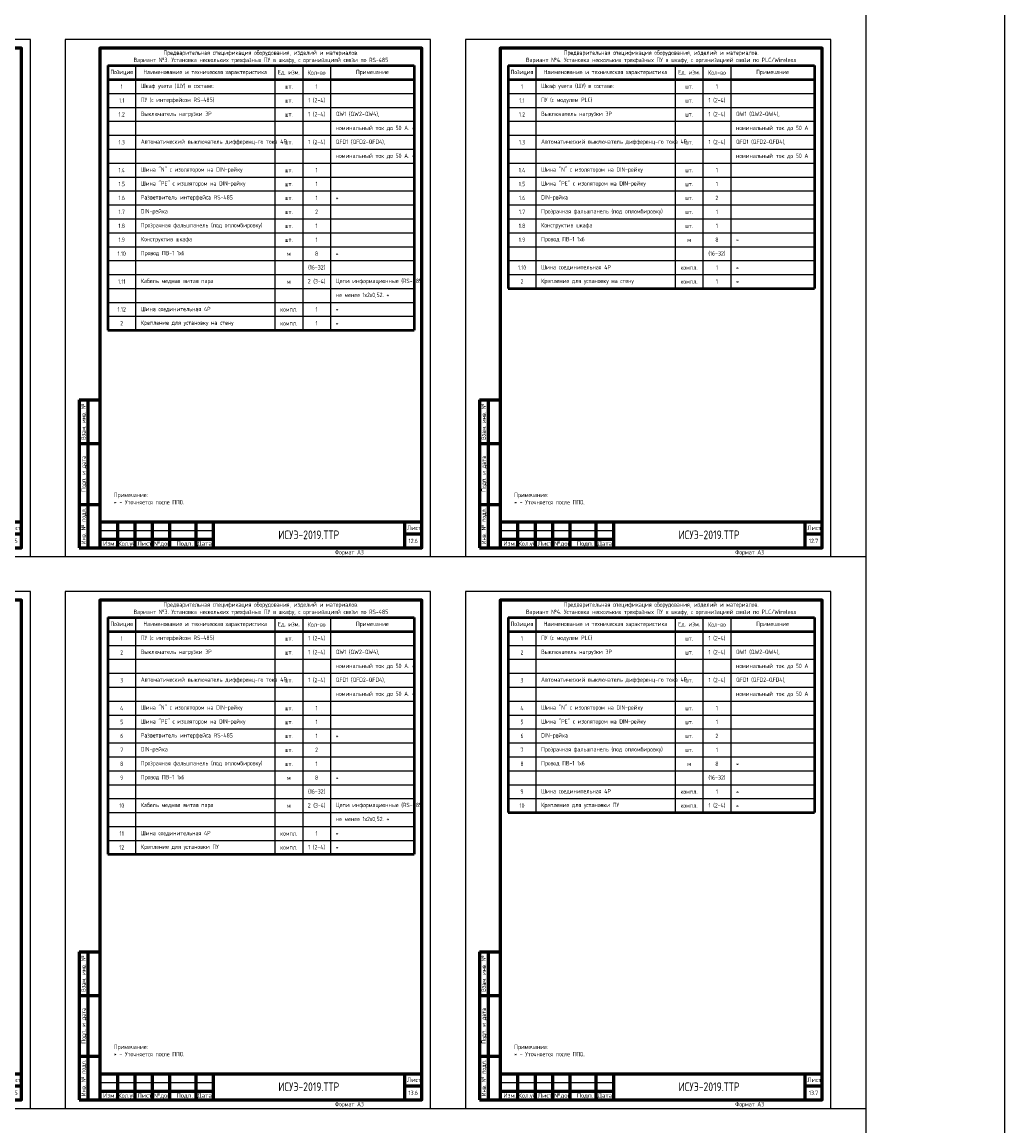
# Model space of a CAD drawing. Header units: millimetres. Extents: x -110 to 4101, y -10868 to 110.
# Tile 63 of 90: x 1555 to 2120, y -4121 to -3487. Entities that reach past the tile are written whole.
import ezdxf
from ezdxf.enums import TextEntityAlignment as Align

# ---------------------------------------------------------------- set-up
doc = ezdxf.new("R2010")
doc.units = ezdxf.units.MM
doc.layers.add('01.Вспомогательный_слой', color=1, linetype='Continuous', plot=False)
doc.layers.add('Формат', color=7, linetype='Continuous', lineweight=25)
doc.layers.add('Формат @ 1', color=7, linetype='Continuous', lineweight=25)
doc.styles.add('Формат', font='isocpeur.ttf')
doc.styles.add('ЭП', font='GOST.TTF')

# ---------------------------------------------------------------- blocks, each defined once
blk = doc.blocks.new('*U77')
at = {"layer": 'Формат', "color": 7, "linetype": 'Continuous', "lineweight": 60}
for p, q in [((8, 85), (20, 85)), ((8, 85), (8, 0)), ((13, 85), (13, 0)), ((8, 60), (20, 60)), ((8, 25), (20, 25)), ((20, 15), (205, 15)), ((20, 15), (20, 0)), ((30, 15), (30, 0)), ((40, 15), (40, 0)), ((50, 15), (50, 0)), ((60, 15), (60, 0)), ((75, 15), (75, 0)), ((85, 15), (85, 0)), ((195, 15), (195, 0)), ((195, 8), (205, 8)), ((8, 0), (20, 0)), ((20, 5), (85, 5))]:
    blk.add_line(p, q, dxfattribs=at)
at = {"layer": 'Формат', "color": 7, "linetype": 'Continuous', "lineweight": 25}
blk.add_line((20, 10), (85, 10), dxfattribs=at)
blk.add_lwpolyline([(0, -5), (210, -5), (210, 292), (0, 292)], close=True, dxfattribs=at)
at = {"layer": 'Формат', "color": 7, "linetype": 'Continuous', "lineweight": 60}
blk.add_lwpolyline([(20, 0), (205, 0), (205, 287), (20, 287)], close=True, dxfattribs=at)
at = {"layer": 'Формат', "color": 7, "linetype": 'Continuous', "lineweight": 25, "style": 'ЭП'}
for s, p in [('Взам. инв. №', (10.5, 72.5)), ('Подп. и дата', (10.5, 42.5)), ('Инв. № подл.', (10.5, 12.5))]:
    blk.add_text(s, height=2.5, rotation=90, dxfattribs=at).set_placement(p, align=Align.MIDDLE_CENTER)
at = {"layer": 'Формат', "color": 7, "linetype": 'Continuous', "lineweight": 25, "style": 'Формат'}
for s, p in [('Лист', (196.38, 10.25)), ('Изм.', (21.81, 1.25)), ('Лист', (41.54, 1.25)), ('№док.', (50.89, 1.25)), ('Подп.', (63.99, 1.25)), ('Дата', (75.95, 1.25))]:
    blk.add_text(s, height=2.5, dxfattribs=at).set_placement(p)
at = {"layer": 'Формат', "color": 7, "linetype": 'Continuous', "lineweight": 25, "style": 'Формат', "width": 0.9}
blk.add_text('Кол.уч.', height=2.5, dxfattribs=at).set_placement((30.38, 1.25))
at = {"layer": 'Формат', "color": 7, "linetype": 'Continuous', "lineweight": 25, "style": 'ЭП', "flags": 8}
blk.add_attdef('N_ИНВ', text='', height=2.5, rotation=90, dxfattribs=at).set_placement((16.5, 12.5), align=Align.MIDDLE_CENTER)
for tag, p in [('изм.№', (21, 7.5)), ('изм.уч.', (31, 7.5)), ('изм.лист', (41, 7.5)), ('изм.№_док.', (50.5, 7.5)), ('изм_дата', (76, 7.5)), ('ФОРМ.ЛИСТА', (155, -2.5))]:
    blk.add_attdef(tag, text='', height=2.5, dxfattribs=at).set_placement(p, align=Align.MIDDLE_LEFT)
for tag, height, p in [('ОБОЗНАЧЕНИЕ', 5, (140, 7.5)), ('Лист', 2.5, (200, 4))]:
    blk.add_attdef(tag, text='', height=height, dxfattribs=at).set_placement(p, align=Align.MIDDLE_CENTER)
blk = doc.blocks.new('*T115')
at = {"color": 0, "linetype": 'ByBlock', "lineweight": 50, "ltscale": 0.2, "transparency": 16777216}
for p, q in [((0, 0), (176, 0)), ((0, 0), (0, -152)), ((176, 0), (176, -152)), ((0, -8), (176, -8)), ((0, -152), (176, -152))]:
    blk.add_line(p, q, dxfattribs=at)
at = {"color": 0, "linetype": 'ByBlock', "ltscale": 0.2, "transparency": 16777216}
for p, q in [((16, 0), (16, -152)), ((96, 0), (96, -152)), ((112, 0), (112, -152)), ((128, 0), (128, -152)), ((0, -16), (176, -16)), ((0, -24), (176, -24)), ((0, -32), (176, -32)), ((0, -40), (112, -40)), ((128, -40), (176, -40)), ((0, -48), (112, -48)), ((128, -48), (176, -48)), ((0, -56), (112, -56)), ((128, -56), (176, -56)), ((0, -64), (176, -64)), ((0, -72), (176, -72)), ((0, -80), (176, -80)), ((0, -88), (112, -88)), ((0, -96), (128, -96)), ((0, -104), (176, -104)), ((0, -112), (112, -112)), ((128, -112), (176, -112)), ((0, -120), (112, -120)), ((128, -120), (176, -120)), ((0, -128), (16, -128)), ((0, -136), (16, -136)), ((0, -144), (176, -144))]:
    blk.add_line(p, q, dxfattribs=at)
at = {"color": 0, "linetype": 'ByBlock', "lineweight": -2, "ltscale": 0.2, "transparency": 16777216}
for p, q in [((112, -40), (128, -40)), ((112, -48), (128, -48)), ((112, -56), (128, -56)), ((112, -88), (176, -88)), ((128, -96), (176, -96)), ((112, -112), (128, -112)), ((112, -120), (128, -120)), ((16, -128), (176, -128)), ((16, -136), (176, -136))]:
    blk.add_line(p, q, dxfattribs=at)
at = {"color": 0, "ltscale": 0.2, "transparency": 16777216, "char_height": 2.5, "style": 'ЭП'}
for s, insert, width, attachment_point in [('{\\fGOST type A|b1|i0|c204|p34;Позиция}', (8, -4), 10, 5), ('{\\fGOST type A|b1|i0|c204|p34;Наименование и техническая характеристика}', (56, -4), 74, 5), ('{\\fGOST type A|b1|i0|c204|p34;Ед. изм.}', (104, -4), 10, 5), ('{\\fGOST type A|b1|i0|c204|p34;Кол-во}', (120, -4), 10, 5), ('{\\fGOST type A|b1|i0|c204|p34;Примечание}', (152, -4), 42, 5), ('1', (8, -12), 10, 5), ('Шкаф учета (ШУ) в составе:', (19, -12), 74, 4), ('шт.', (104, -12), 10, 5), ('1', (120, -12), 10, 5), ('1.1', (8, -20), 10, 5), ('ПУ (с интерфейсом RS-485)', (19, -20), 74, 4), ('1 (2-4)', (120, -20), 10, 5), ('шт.', (104, -20), 10, 5), ('1.2', (8, -28), 10, 5), ('Выключатель нагрузки 3P', (19, -28), 74, 4), ('шт.', (104, -28), 10, 5), ('1 (2-4)', (120, -28), 10, 5), ('QW1 (QW2-QW4),', (131, -28), 42, 4), ('номинальный ток до 50 А. *', (131, -36), 42, 4), ('1.3', (8, -44), 10, 5), ('Автоматический выключатель дифференц-го тока 4P', (19, -44), 74, 4), ('шт.', (104, -44), 10, 5), ('1 (2-4)', (120, -44), 10, 5), ('QFD1 (QFD2-QFD4),', (131, -44), 42, 4), ('номинальный ток до 50 А. *', (131, -52), 42, 4), ('1.4', (8, -60), 10, 5), ('Шина "N" с изолятором на DIN-рейку', (19, -60), 74, 4), ('шт.', (104, -60), 10, 5), ('1', (120, -60), 10, 5), ('1.5', (8, -68), 10, 5), ('Шина "PE" с изолятором на DIN-рейку', (19, -68), 74, 4), ('шт.', (104, -68), 10, 5), ('1', (120, -68), 10, 5), ('1.6', (8, -76), 10, 5), ('Разветвитель интерфейса RS-485', (19, -76), 74, 4), ('шт.', (104, -76), 10, 5), ('1', (120, -76), 10, 5), ('*', (131, -76), 42, 4), ('DIN-рейка', (19, -84), 74, 4), ('2', (120, -84), 10, 5), ('1.7', (8, -84), 10, 5), ('Прозрачная фальшпанель (под опломбировку)', (19, -92), 74, 4), ('шт.', (104, -84), 10, 5), ('1.8', (8, -92), 10, 5), ('шт.', (104, -92), 10, 5), ('1', (120, -92), 10, 5), ('1.9', (8, -100), 10, 5), ('Конструктив шкафа', (19, -100), 74, 4), ('шт.', (104, -100), 10, 5), ('1', (120, -100), 10, 5), ('1.10', (8, -108), 10, 5), ('Провод ПВ-1 1х6', (19, -108), 74, 4), ('м', (104, -108), 10, 5), ('8', (120, -108), 10, 5), ('*', (131, -108), 42, 4), ('(16-32)', (120, -116), 10, 5), ('Цепи информационные (RS-485)', (131, -124), 42, 4), ('1.11', (8, -124), 10, 5), ('Кабель медная витая пара', (19, -124), 74, 4), ('м', (104, -124), 10, 5), ('2 (3-4)', (120, -124), 10, 5), ('не менее 1х2х0,52. *', (131, -132), 42, 4), ('1.12', (8, -140), 10, 5), ('Шина соединительная 4P', (19, -140), 74, 4), ('компл.', (104, -140), 10, 5), ('1', (120, -140), 10, 5), ('*', (131, -140), 42, 4), ('2', (8, -148), 10, 5), ('Крепление для установку на стену', (19, -148), 74, 4), ('компл.', (104, -148), 10, 5), ('1', (120, -148), 10, 5), ('*', (131, -148), 42, 4)]:
    blk.add_mtext(s, dxfattribs=dict(at, insert=insert, width=width, attachment_point=attachment_point))
blk = doc.blocks.new('*T116')
at = {"color": 0, "linetype": 'ByBlock', "lineweight": 50, "ltscale": 0.2, "transparency": 16777216}
for p, q in [((0, 0), (176, 0)), ((0, 0), (0, -128)), ((176, 0), (176, -128)), ((0, -8), (176, -8)), ((0, -128), (176, -128))]:
    blk.add_line(p, q, dxfattribs=at)
at = {"color": 0, "linetype": 'ByBlock', "ltscale": 0.2, "transparency": 16777216}
for p, q in [((16, 0), (16, -128)), ((96, 0), (96, -128)), ((112, 0), (112, -128)), ((128, 0), (128, -128)), ((0, -16), (176, -16)), ((0, -24), (176, -24)), ((0, -32), (176, -32)), ((0, -40), (176, -40)), ((0, -48), (176, -48)), ((0, -56), (176, -56)), ((0, -64), (176, -64)), ((0, -72), (176, -72)), ((0, -80), (112, -80)), ((0, -88), (128, -88)), ((0, -96), (176, -96)), ((0, -104), (112, -104)), ((128, -104), (176, -104)), ((0, -112), (112, -112)), ((128, -112), (176, -112)), ((0, -120), (176, -120))]:
    blk.add_line(p, q, dxfattribs=at)
at = {"color": 0, "linetype": 'ByBlock', "lineweight": -2, "ltscale": 0.2, "transparency": 16777216}
for p, q in [((112, -80), (176, -80)), ((128, -88), (176, -88)), ((112, -104), (128, -104)), ((112, -112), (128, -112))]:
    blk.add_line(p, q, dxfattribs=at)
at = {"color": 0, "ltscale": 0.2, "transparency": 16777216, "char_height": 2.5, "style": 'ЭП'}
for s, insert, width, attachment_point in [('{\\fGOST type A|b1|i0|c204|p34;Позиция}', (8, -4), 10, 5), ('{\\fGOST type A|b1|i0|c204|p34;Наименование и техническая характеристика}', (56, -4), 74, 5), ('{\\fGOST type A|b1|i0|c204|p34;Ед. изм.}', (104, -4), 10, 5), ('{\\fGOST type A|b1|i0|c204|p34;Кол-во}', (120, -4), 10, 5), ('{\\fGOST type A|b1|i0|c204|p34;Примечание}', (152, -4), 42, 5), ('1', (8, -12), 10, 5), ('Шкаф учета (ШУ) в составе:', (19, -12), 74, 4), ('шт.', (104, -12), 10, 5), ('1', (120, -12), 10, 5), ('1.1', (8, -20), 10, 5), ('ПУ (с модулем PLC)', (19, -20), 74, 4), ('1 (2-4)', (120, -20), 10, 5), ('шт.', (104, -20), 10, 5), ('1.2', (8, -28), 10, 5), ('Выключатель нагрузки 3P', (19, -28), 74, 4), ('шт.', (104, -28), 10, 5), ('1 (2-4)', (120, -28), 10, 5), ('QW1 (QW2-QW4),', (131, -28), 42, 4), ('номинальный ток до 50 А', (131, -36), 42, 4), ('1.3', (8, -44), 10, 5), ('Автоматический выключатель дифференц-го тока 4P', (19, -44), 74, 4), ('шт.', (104, -44), 10, 5), ('1 (2-4)', (120, -44), 10, 5), ('QFD1 (QFD2-QFD4),', (131, -44), 42, 4), ('номинальный ток до 50 А', (131, -52), 42, 4), ('1.4', (8, -60), 10, 5), ('Шина "N" с изолятором на DIN-рейку', (19, -60), 74, 4), ('шт.', (104, -60), 10, 5), ('1', (120, -60), 10, 5), ('1.5', (8, -68), 10, 5), ('Шина "PE" с изолятором на DIN-рейку', (19, -68), 74, 4), ('шт.', (104, -68), 10, 5), ('1', (120, -68), 10, 5), ('1.6', (8, -76), 10, 5), ('DIN-рейка', (19, -76), 74, 4), ('шт.', (104, -76), 10, 5), ('2', (120, -76), 10, 5), ('Прозрачная фальшпанель (под опломбировку)', (19, -84), 74, 4), ('1.7', (8, -84), 10, 5), ('шт.', (104, -84), 10, 5), ('1', (120, -84), 10, 5), ('1.8', (8, -92), 10, 5), ('Конструктив шкафа', (19, -92), 74, 4), ('шт.', (104, -92), 10, 5), ('1', (120, -92), 10, 5), ('1.9', (8, -100), 10, 5), ('Провод ПВ-1 1х6', (19, -100), 74, 4), ('м', (104, -100), 10, 5), ('8', (120, -100), 10, 5), ('*', (131, -100), 42, 4), ('(16-32)', (120, -108), 10, 5), ('1.10', (8, -116), 10, 5), ('Шина соединительная 4P', (19, -116), 74, 4), ('компл.', (104, -116), 10, 5), ('1', (120, -116), 10, 5), ('*', (131, -116), 42, 4), ('2', (8, -124), 10, 5), ('Крепление для установку на стену', (19, -124), 74, 4), ('компл.', (104, -124), 10, 5), ('1', (120, -124), 10, 5), ('*', (131, -124), 42, 4)]:
    blk.add_mtext(s, dxfattribs=dict(at, insert=insert, width=width, attachment_point=attachment_point))
blk = doc.blocks.new('*T121')
at = {"color": 0, "linetype": 'ByBlock', "lineweight": 50, "ltscale": 0.2, "transparency": 16777216}
for p, q in [((0, 0), (176, 0)), ((0, 0), (0, -136)), ((176, 0), (176, -136)), ((0, -8), (176, -8)), ((0, -136), (176, -136))]:
    blk.add_line(p, q, dxfattribs=at)
at = {"color": 0, "linetype": 'ByBlock', "ltscale": 0.2, "transparency": 16777216}
for p, q in [((16, 0), (16, -136)), ((96, 0), (96, -136)), ((112, 0), (112, -136)), ((128, 0), (128, -136)), ((0, -16), (176, -16)), ((0, -24), (176, -24)), ((0, -32), (112, -32)), ((128, -32), (176, -32)), ((0, -40), (112, -40)), ((128, -40), (176, -40)), ((0, -48), (112, -48)), ((128, -48), (176, -48)), ((0, -56), (176, -56)), ((0, -64), (176, -64)), ((0, -72), (176, -72)), ((0, -80), (112, -80)), ((0, -88), (128, -88)), ((16, -96), (112, -96)), ((128, -96), (176, -96)), ((16, -104), (112, -104)), ((128, -104), (176, -104)), ((16, -128), (176, -128))]:
    blk.add_line(p, q, dxfattribs=at)
at = {"color": 0, "linetype": 'ByBlock', "lineweight": -2, "ltscale": 0.2, "transparency": 16777216}
for p, q in [((112, -32), (128, -32)), ((112, -40), (128, -40)), ((112, -48), (128, -48)), ((112, -80), (176, -80)), ((128, -88), (176, -88)), ((0, -96), (16, -96)), ((112, -96), (128, -96)), ((0, -104), (16, -104)), ((112, -104), (128, -104)), ((0, -112), (176, -112)), ((0, -120), (176, -120)), ((0, -128), (16, -128))]:
    blk.add_line(p, q, dxfattribs=at)
at = {"color": 0, "ltscale": 0.2, "transparency": 16777216, "char_height": 2.5, "style": 'ЭП'}
for s, insert, width, attachment_point in [('{\\fGOST type A|b1|i0|c204|p34;Позиция}', (8, -4), 10, 5), ('{\\fGOST type A|b1|i0|c204|p34;Наименование и техническая характеристика}', (56, -4), 74, 5), ('{\\fGOST type A|b1|i0|c204|p34;Ед. изм.}', (104, -4), 10, 5), ('{\\fGOST type A|b1|i0|c204|p34;Кол-во}', (120, -4), 10, 5), ('{\\fGOST type A|b1|i0|c204|p34;Примечание}', (152, -4), 42, 5), ('1', (8, -12), 10, 5), ('ПУ (с интерфейсом RS-485)', (19, -12), 74, 4), ('шт.', (104, -12), 10, 5), ('1 (2-4)', (120, -12), 10, 5), ('2', (8, -20), 10, 5), ('Выключатель нагрузки 3P', (19, -20), 74, 4), ('1 (2-4)', (120, -20), 10, 5), ('QW1 (QW2-QW4),', (131, -20), 42, 4), ('шт.', (104, -20), 10, 5), ('номинальный ток до 50 А. *', (131, -28), 42, 4), ('3', (8, -36), 10, 5), ('Автоматический выключатель дифференц-го тока 4P', (19, -36), 74, 4), ('шт.', (104, -36), 10, 5), ('1 (2-4)', (120, -36), 10, 5), ('QFD1 (QFD2-QFD4),', (131, -36), 42, 4), ('номинальный ток до 50 А. *', (131, -44), 42, 4), ('4', (8, -52), 10, 5), ('Шина "N" с изолятором на DIN-рейку', (19, -52), 74, 4), ('1', (120, -52), 10, 5), ('шт.', (104, -52), 10, 5), ('5', (8, -60), 10, 5), ('Шина "PE" с изолятором на DIN-рейку', (19, -60), 74, 4), ('шт.', (104, -60), 10, 5), ('1', (120, -60), 10, 5), ('6', (8, -68), 10, 5), ('Разветвитель интерфейса RS-485', (19, -68), 74, 4), ('шт.', (104, -68), 10, 5), ('1', (120, -68), 10, 5), ('*', (131, -68), 42, 4), ('7', (8, -76), 10, 5), ('DIN-рейка', (19, -76), 74, 4), ('шт.', (104, -76), 10, 5), ('2', (120, -76), 10, 5), ('8', (8, -84), 10, 5), ('Прозрачная фальшпанель (под опломбировку)', (19, -84), 74, 4), ('шт.', (104, -84), 10, 5), ('1', (120, -84), 10, 5), ('9', (8, -92), 10, 5), ('Провод ПВ-1 1х6', (19, -92), 74, 4), ('м', (104, -92), 10, 5), ('8', (120, -92), 10, 5), ('*', (131, -92), 42, 4), ('(16-32)', (120, -100), 10, 5), ('10', (8, -108), 10, 5), ('Кабель медная витая пара', (19, -108), 74, 4), ('м', (104, -108), 10, 5), ('2 (3-4)', (120, -108), 10, 5), ('Цепи информационные (RS-485)', (131, -108), 42, 4), ('не менее 1х2х0,52. *', (131, -116), 42, 4), ('11', (8, -124), 10, 5), ('Шина соединительная 4P', (19, -124), 74, 4), ('компл.', (104, -124), 10, 5), ('1', (120, -124), 10, 5), ('*', (131, -124), 42, 4), ('12', (8, -132), 10, 5), ('Крепление для установки ПУ', (19, -132), 74, 4), ('компл.', (104, -132), 10, 5), ('1 (2-4)', (120, -132), 10, 5), ('*', (131, -132), 42, 4)]:
    blk.add_mtext(s, dxfattribs=dict(at, insert=insert, width=width, attachment_point=attachment_point))
blk = doc.blocks.new('*T122')
at = {"color": 0, "linetype": 'ByBlock', "lineweight": 50, "ltscale": 0.2, "transparency": 16777216}
for p, q in [((0, 0), (176, 0)), ((0, 0), (0, -112)), ((176, 0), (176, -112)), ((0, -8), (176, -8)), ((0, -112), (176, -112))]:
    blk.add_line(p, q, dxfattribs=at)
at = {"color": 0, "linetype": 'ByBlock', "ltscale": 0.2, "transparency": 16777216}
for p, q in [((16, 0), (16, -112)), ((96, 0), (96, -112)), ((112, 0), (112, -112)), ((128, 0), (128, -112)), ((0, -16), (176, -16)), ((0, -24), (176, -24)), ((0, -32), (176, -32)), ((0, -40), (176, -40)), ((0, -48), (176, -48)), ((0, -56), (176, -56)), ((0, -64), (176, -64)), ((0, -72), (112, -72)), ((0, -80), (128, -80)), ((0, -88), (112, -88)), ((128, -88), (176, -88)), ((0, -96), (112, -96)), ((128, -96), (176, -96)), ((0, -104), (176, -104))]:
    blk.add_line(p, q, dxfattribs=at)
at = {"color": 0, "linetype": 'ByBlock', "lineweight": -2, "ltscale": 0.2, "transparency": 16777216}
for p, q in [((112, -72), (176, -72)), ((128, -80), (176, -80)), ((112, -88), (128, -88)), ((112, -96), (128, -96))]:
    blk.add_line(p, q, dxfattribs=at)
at = {"color": 0, "ltscale": 0.2, "transparency": 16777216, "char_height": 2.5, "style": 'ЭП'}
for s, insert, width, attachment_point in [('{\\fGOST type A|b1|i0|c204|p34;Позиция}', (8, -4), 10, 5), ('{\\fGOST type A|b1|i0|c204|p34;Наименование и техническая характеристика}', (56, -4), 74, 5), ('{\\fGOST type A|b1|i0|c204|p34;Ед. изм.}', (104, -4), 10, 5), ('{\\fGOST type A|b1|i0|c204|p34;Кол-во}', (120, -4), 10, 5), ('{\\fGOST type A|b1|i0|c204|p34;Примечание}', (152, -4), 42, 5), ('1', (8, -12), 10, 5), ('ПУ (с модулем PLC)', (19, -12), 74, 4), ('шт.', (104, -12), 10, 5), ('1 (2-4)', (120, -12), 10, 5), ('2', (8, -20), 10, 5), ('Выключатель нагрузки 3P', (19, -20), 74, 4), ('1 (2-4)', (120, -20), 10, 5), ('QW1 (QW2-QW4),', (131, -20), 42, 4), ('шт.', (104, -20), 10, 5), ('номинальный ток до 50 А', (131, -28), 42, 4), ('3', (8, -36), 10, 5), ('Автоматический выключатель дифференц-го тока 4P', (19, -36), 74, 4), ('шт.', (104, -36), 10, 5), ('1 (2-4)', (120, -36), 10, 5), ('QFD1 (QFD2-QFD4),', (131, -36), 42, 4), ('номинальный ток до 50 А', (131, -44), 42, 4), ('4', (8, -52), 10, 5), ('Шина "N" с изолятором на DIN-рейку', (19, -52), 74, 4), ('1', (120, -52), 10, 5), ('шт.', (104, -52), 10, 5), ('5', (8, -60), 10, 5), ('Шина "PE" с изолятором на DIN-рейку', (19, -60), 74, 4), ('шт.', (104, -60), 10, 5), ('1', (120, -60), 10, 5), ('6', (8, -68), 10, 5), ('DIN-рейка', (19, -68), 74, 4), ('шт.', (104, -68), 10, 5), ('2', (120, -68), 10, 5), ('7', (8, -76), 10, 5), ('Прозрачная фальшпанель (под опломбировку)', (19, -76), 74, 4), ('шт.', (104, -76), 10, 5), ('1', (120, -76), 10, 5), ('8', (8, -84), 10, 5), ('Провод ПВ-1 1х6', (19, -84), 74, 4), ('8', (120, -84), 10, 5), ('*', (131, -84), 42, 4), ('м', (104, -84), 10, 5), ('(16-32)', (120, -92), 10, 5), ('9', (8, -100), 10, 5), ('Шина соединительная 4P', (19, -100), 74, 4), ('компл.', (104, -100), 10, 5), ('1', (120, -100), 10, 5), ('*', (131, -100), 42, 4), ('10', (8, -108), 10, 5), ('Крепление для установки ПУ', (19, -108), 74, 4), ('компл.', (104, -108), 10, 5), ('1 (2-4)', (120, -108), 10, 5), ('*', (131, -108), 42, 4)]:
    blk.add_mtext(s, dxfattribs=dict(at, insert=insert, width=width, attachment_point=attachment_point))

msp = doc.modelspace()

# ---------------------------------------------------------------- linework, layer by layer
at = {"ltscale": 0.2}
msp.add_lwpolyline([(-110, -10868), (2120, -10868), (2120, 110), (-110, 110)], close=True, dxfattribs=at)
at = {"layer": '01.Вспомогательный_слой', "ltscale": 0.2}
msp.add_lwpolyline([(0, 0), (2040, 0), (2040, -10788), (0, -10788)], close=True, dxfattribs=at)
at = {"layer": '01.Вспомогательный_слой'}
for points in [[(1560, -3794), (1580, -3794)], [(1790, -3794), (1810, -3794)], [(2020, -3794), (2040, -3794)], [(1560, -4111), (1580, -4111)], [(1790, -4111), (1810, -4111)], [(2020, -4111), (2040, -4111)]]:
    msp.add_lwpolyline(points, dxfattribs=at)

# ---------------------------------------------------------------- block references
for name, p in [('*T115', (1604.5, -3512)), ('*T116', (1834.5, -3512)), ('*T121', (1604.5, -3829)), ('*T122', (1834.5, -3829))]:
    msp.add_blockref(name, p)
at = {"layer": 'Формат @ 1', "ltscale": 0.7}
for p, values in [((1350, -3789), {'ОБОЗНАЧЕНИЕ': 'ИСУЭ-2019.ТТР', 'Лист': '12.5', 'ФОРМ.ЛИСТА': 'Формат А3'}), ((1580, -3789), {'ОБОЗНАЧЕНИЕ': 'ИСУЭ-2019.ТТР', 'Лист': '12.6', 'ФОРМ.ЛИСТА': 'Формат А3'}), ((1810, -3789), {'ОБОЗНАЧЕНИЕ': 'ИСУЭ-2019.ТТР', 'Лист': '12.7', 'ФОРМ.ЛИСТА': 'Формат А3'}), ((1350, -4106), {'ОБОЗНАЧЕНИЕ': 'ИСУЭ-2019.ТТР', 'Лист': '13.5', 'ФОРМ.ЛИСТА': 'Формат А3'}), ((1580, -4106), {'ОБОЗНАЧЕНИЕ': 'ИСУЭ-2019.ТТР', 'Лист': '13.6', 'ФОРМ.ЛИСТА': 'Формат А3'}), ((1810, -4106), {'ОБОЗНАЧЕНИЕ': 'ИСУЭ-2019.ТТР', 'Лист': '13.7', 'ФОРМ.ЛИСТА': 'Формат А3'})]:
    msp.add_blockref('*U77', p, dxfattribs=at).add_auto_attribs(values)

# ---------------------------------------------------------------- texts
at = {"char_height": 2.5, "style": 'ЭП'}
for s, insert, width, attachment_point in [('Предварительная спецификация оборудования, изделий и материалов.\\PВариант №3. Установка нескольких трехфазных ПУ в шкафу, с организацией связи по RS-485', (1692.5, -3507), 176, 5), ('Предварительная спецификация оборудования, изделий и материалов.\\PВариант №4. Установка нескольких трехфазных ПУ в шкафу, с организацией связи по PLC/Wireless', (1922.5, -3507), 176, 5), ('Примечание:\\P* - Уточняется после ППО.', (1608, -3764), 169, 7), ('Примечание:\\P* - Уточняется после ППО.', (1838, -3764), 169, 7), ('Предварительная спецификация оборудования, изделий и материалов.\\PВариант №3. Установка нескольких трехфазных ПУ в шкафу, с организацией связи по RS-485', (1692.5, -3824), 176, 5), ('Предварительная спецификация оборудования, изделий и материалов.\\P\\pt50;Вариант №4. Установка нескольких трехфазных ПУ в шкафу, с организацией связи по PLC/Wireless', (1922.5, -3824), 176, 5), ('Примечание:\\P* - Уточняется после ППО.', (1608, -4081), 169, 7), ('Примечание:\\P* - Уточняется после ППО.', (1838, -4081), 169, 7)]:
    msp.add_mtext(s, dxfattribs=dict(at, insert=insert, width=width, attachment_point=attachment_point))

doc.saveas('drawing.dxf')
